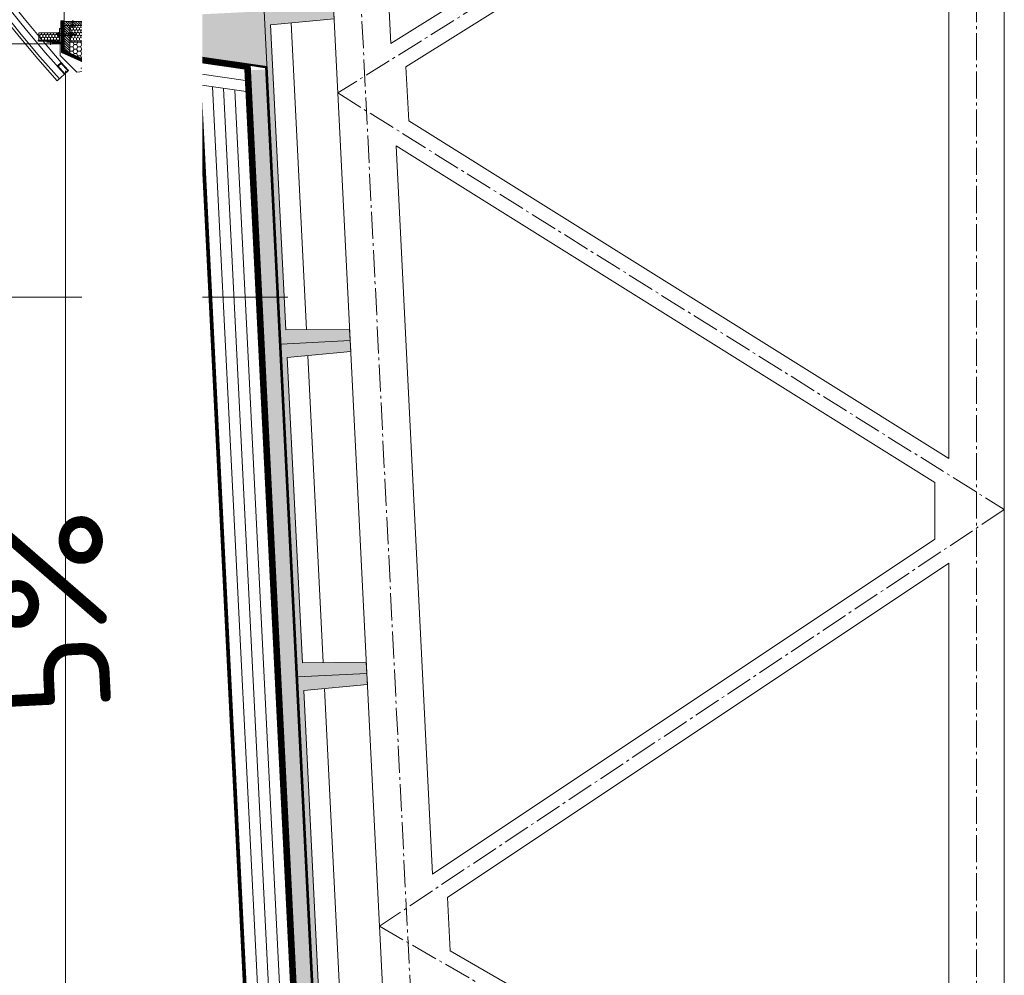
# Model space of a CAD drawing. Header units: millimetres. Extents: x -29085 to 3627694, y -159961 to 2281735.
# Tile 39 of 229: x 118329 to 121874, y 142406 to 145847. Entities that reach past the tile are written whole.
import ezdxf
from ezdxf import colors
from ezdxf.entities.mleader import LeaderData, LeaderLine
from ezdxf.enums import TextEntityAlignment as Align
from ezdxf.math import Vec2, Vec3

# ---------------------------------------------------------------- set-up
doc = ezdxf.new("R2010")
doc.units = ezdxf.units.MM
for name, pattern in [('AM_DIN_G_W050', [13.75, 9.75, -1.5, 1, -1.5]), ('CARKOVANA', [5, 3, -2]), ('DASHDOT', [25.4, 12.7, -6.35, 0, -6.35])]:
    doc.linetypes.add(name, pattern=pattern)
doc.layers.add('_____detaily', color=1, linetype='Continuous')
for name, color, linetype, lineweight in [('A99_N_kce-pohl', 1, 'Continuous', 9), ('A99_N_kce-rez-sil', 6, 'Continuous', 18), ('A99_N_kce-rez-ten', 4, 'Continuous', 9), ('A99_N_koty-200-vysk', 6, 'Continuous', 9), ('A99_N_sraf', 252, 'Continuous', 0), ('A99_N_txt-popis-50', 240, 'Continuous', 9), ('A99_N_znaceni 200', 5, 'Continuous', 5), ('A99_S_kce-pohl', 7, 'Continuous', 5), ('A99_S_kce-rez-sil', 7, 'Continuous', 15), ('A99_S_kce-rez-ten', 7, 'Continuous', 9), ('A99_S_sraf', 252, 'Continuous', 9)]:
    doc.layers.add(name, color=color, linetype=linetype, lineweight=lineweight)
doc.styles.add('A99_popis', font='isocpeur.ttf')
doc.styles.add('ad_popis 100', font='isocpeur.ttf', dxfattribs={"height": 200})
doc.linetypes.add('IZOLACE', pattern='A,0.00254,-2.54,[134,ltypeshp.shx,S=2.54,R=0,X=-2.54,Y=0],-5.08,[134,ltypeshp.shx,S=2.54,R=180,X=2.54,Y=0],-2.54', length=10.16254)

# ---------------------------------------------------------------- blocks, each defined once
blk = doc.blocks.new('*U53')
at = {"color": 0}
for p, q in [((-0.721, 4.139), (-4.149, 0.711)), ((4.139, 0.711), (0.711, 4.139)), ((-4.149, -0.721), (-0.721, -4.149)), ((0.711, -4.149), (4.139, -0.721)), ((-0.005, -4.445), (-0.005, -22.145))]:
    blk.add_line(p, q, dxfattribs=at)
for centre, start, end in [((-0.005, 3.424), 45, 135), ((-3.433, -0.005), 135, 225), ((3.424, -0.005), 315, 45), ((-0.005, -3.433), 225, 315)]:
    blk.add_arc(centre, 1.012, start, end, dxfattribs=at)
at = {"color": 0, "linetype": 'ByBlock', "style": 'A99_popis', "width": 0.953108}
blk.add_attdef('SKLADBA', text='', height=3, rotation=0.0103, dxfattribs=at).set_placement((-2.863, -1.506), (2.855, -1.505), align=Align.FIT)
blk = doc.blocks.new('Befestiger_gross')
at = {"layer": '_____detaily', "linetype": 'Continuous', "lineweight": -2}
for p, q in [((0.5, 0.5), (0, 0)), ((0.5, 0.5), (0, 0)), ((0.5, -0.5), (0, 0)), ((0.5, -0.5), (0, 0)), ((2.1, 0.5), (0.5, 0.5)), ((2.1, 0.5), (0.5, 0.5)), ((0.6, 0.5), (0.6, 0.5)), ((0.6, 0.5), (0.6, 0.5)), ((0.6, 0.5), (0.6, 0.5)), ((0.6, 0.5), (0.6, 0.5)), ((1.7, -1), (2.3, 1)), ((2.3, 1), (2.1, 0.5)), ((2.3, 1), (2.5, 0.5)), ((2.3, 1), (2.5, 0.5)), ((3.3, 0.5), (2.5, 0.5)), ((3.3, 0.5), (2.5, 0.5)), ((2.9, -1), (3.5, 1)), ((3.5, 1), (3.3, 0.5)), ((3.5, 1), (3.7, 0.5)), ((3.5, 1), (3.7, 0.5)), ((4.5, 0.5), (3.7, 0.5)), ((4.5, 0.5), (3.7, 0.5)), ((4, -1), (4.7, 1)), ((4.5, 0.5), (4.7, 1)), ((4.7, 1), (4.8, 0.5)), ((4.7, 1), (4.8, 0.5)), ((5.7, 0.5), (4.8, 0.5)), ((5.7, 0.5), (4.8, 0.5)), ((5.2, -1), (5.9, 1)), ((5.7, 0.5), (5.9, 1)), ((5.9, 1), (6, 0.5)), ((5.9, 1), (6, 0.5)), ((6.9, 0.5), (6, 0.5)), ((6, 0.5), (6, 0.5)), ((6.9, 0.5), (6, 0.5)), ((6, 0.5), (6, 0.5)), ((6.4, -1), (7, 1)), ((6.9, 0.5), (7, 1)), ((7, 1), (7.2, 0.5)), ((7, 1), (7.2, 0.5)), ((8.1, 0.5), (7.2, 0.5)), ((8.1, 0.5), (7.2, 0.5)), ((7.6, -1), (8.2, 1)), ((8.1, 0.5), (8.2, 1)), ((8.2, 1), (8.4, 0.5)), ((8.2, 1), (8.4, 0.5)), ((9.3, 0.5), (8.4, 0.5)), ((9.3, 0.5), (8.4, 0.5)), ((8.8, -1), (9.4, 1)), ((9.3, 0.5), (9.4, 1)), ((9.4, 1), (9.6, 0.5)), ((9.4, 1), (9.6, 0.5)), ((10.5, 0.5), (9.6, 0.5)), ((10.5, 0.5), (9.6, 0.5)), ((10, -1), (10.6, 1)), ((10.6, 1), (10.5, 0.5)), ((10.6, 1), (10.8, 0.5)), ((10.6, 1), (10.8, 0.5)), ((11.6, 0.5), (10.8, 0.5)), ((11.6, 0.5), (10.8, 0.5)), ((11.2, -1), (11.8, 1)), ((11.8, 1), (11.6, 0.5)), ((11.8, 1), (12, 0.5)), ((11.8, 1), (12, 0.5)), ((12.8, 0.5), (12, 0.5)), ((12.8, 0.5), (12, 0.5)), ((12.4, -1), (13, 1)), ((13, 1), (12.8, 0.5)), ((13, 1), (13.1, 0.5)), ((13, 1), (13.1, 0.5)), ((14, 0.5), (13.1, 0.5)), ((14, 0.5), (13.1, 0.5)), ((13.5, -1), (14.2, 1)), ((14.2, 1), (14, 0.5)), ((14.2, 1), (14.3, 0.5)), ((14.2, 1), (14.3, 0.5)), ((15.2, 0.5), (14.3, 0.5)), ((14.3, 0.5), (14.3, 0.5)), ((15.2, 0.5), (14.3, 0.5)), ((14.3, 0.5), (14.3, 0.5)), ((14.7, -1), (15.4, 1)), ((15.4, 1), (15.2, 0.5)), ((15.4, 1), (15.5, 0.5)), ((15.4, 1), (15.5, 0.5)), ((16.4, 0.5), (15.5, 0.5)), ((16.4, 0.5), (15.5, 0.5)), ((15.9, -1), (16.5, 1)), ((16.5, 1), (16.4, 0.5)), ((16.5, 1), (16.7, 0.5)), ((16.5, 1), (16.7, 0.5)), ((17.6, 0.5), (16.7, 0.5)), ((17.6, 0.5), (16.7, 0.5)), ((17.1, -1), (17.7, 1)), ((17.7, 1), (17.6, 0.5)), ((17.7, 1), (17.9, 0.5)), ((17.7, 1), (17.9, 0.5)), ((18.8, 0.5), (17.9, 0.5)), ((18.8, 0.5), (17.9, 0.5)), ((18.3, -1), (18.9, 1)), ((18.9, 1), (18.8, 0.5)), ((18.9, 1), (19.1, 0.5)), ((18.9, 1), (19.1, 0.5)), ((19.9, 0.5), (19.1, 0.5)), ((19.9, 0.5), (19.1, 0.5)), ((19.5, -1), (20.1, 1.1)), ((20.1, 1.1), (19.9, 0.5)), ((20.1, 1.1), (20.3, 0.5)), ((20.1, 1.1), (20.3, 0.5)), ((21.1, 0.5), (20.3, 0.5)), ((20.3, 0.5), (20.3, 0.5)), ((21.1, 0.5), (20.3, 0.5)), ((20.3, 0.5), (20.3, 0.5)), ((20.7, -1), (21.3, 1.1)), ((21.3, 1.1), (21.1, 0.5)), ((21.3, 1.1), (21.5, 0.5)), ((21.3, 1.1), (21.5, 0.5)), ((22.3, 0.5), (21.5, 0.5)), ((22.3, 0.5), (21.5, 0.5)), ((21.8, -1), (22.5, 1.1)), ((22.5, 1.1), (22.3, 0.5)), ((22.5, 1.1), (22.6, 0.5)), ((22.5, 1.1), (22.6, 0.5)), ((23.5, 0.5), (22.6, 0.5)), ((23.5, 0.5), (22.6, 0.5)), ((23, -1), (23.7, 1.1)), ((23.7, 1.1), (23.5, 0.5)), ((23.7, 1.1), (23.8, 0.5)), ((23.7, 1.1), (23.8, 0.5)), ((24.7, 0.5), (23.8, 0.5)), ((24.7, 0.5), (23.8, 0.5)), ((24.2, -1), (24.9, 1.1)), ((24.9, 1.1), (24.7, 0.5)), ((24.9, 1.1), (25, 0.5)), ((24.9, 1.1), (25, 0.5)), ((25.9, 0.5), (25, 0.5)), ((25.9, 0.5), (25, 0.5)), ((25.4, -1), (26, 1.1)), ((26, 1.1), (25.9, 0.5)), ((26, 1.1), (26.2, 0.5)), ((26, 1.1), (26.2, 0.5)), ((27, 0.5), (26.2, 0.5)), ((27, 0.5), (26.2, 0.5)), ((26.5, -1), (27.2, 1)), ((27.2, 1), (27, 0.5)), ((27.2, 1), (27.3, 0.5)), ((27.2, 1), (27.3, 0.5)), ((28.2, 0.5), (27.3, 0.5)), ((28.2, 0.5), (27.3, 0.5)), ((27.7, -1), (28.4, 1)), ((28.4, 1), (28.2, 0.5)), ((28.4, 1), (28.5, 0.5)), ((28.4, 1), (28.5, 0.5)), ((29.4, 0.5), (28.5, 0.5)), ((28.5, 0.5), (28.5, 0.5)), ((29.4, 0.5), (28.5, 0.5)), ((28.5, 0.5), (28.5, 0.5)), ((28.9, -1), (29.6, 1)), ((29.6, 1), (29.4, 0.5)), ((29.6, 1), (29.7, 0.5)), ((29.6, 1), (29.7, 0.5)), ((30.6, 0.5), (29.7, 0.5)), ((30.6, 0.5), (29.7, 0.5)), ((30.1, -1), (30.7, 1)), ((30.7, 1), (30.6, 0.5)), ((30.7, 1), (30.9, 0.5)), ((30.7, 1), (30.9, 0.5)), ((31.8, 0.5), (30.9, 0.5)), ((31.8, 0.5), (30.9, 0.5)), ((31.3, -1), (31.9, 1)), ((31.9, 1), (31.8, 0.5)), ((31.9, 1), (32.1, 0.5)), ((31.9, 1), (32.1, 0.5)), ((33, 0.5), (32.1, 0.5)), ((33, 0.5), (32.1, 0.5)), ((32.5, -1), (33.1, 1)), ((33.1, 1), (33, 0.5)), ((33.1, 1), (33.3, 0.5)), ((33.1, 1), (33.3, 0.5)), ((34.1, 0.5), (33.3, 0.5)), ((34.1, 0.5), (33.3, 0.5)), ((33.7, -1), (34.3, 1)), ((34.3, 1), (34.1, 0.5)), ((34.3, 1), (34.5, 0.5)), ((34.3, 1), (34.5, 0.5)), ((36.5, 0.5), (34.5, 0.5)), ((36.5, 0.5), (34.5, 0.5)), ((36.5, 0.5), (37.3, 1.4)), ((36.5, 0.5), (37.3, 1.4)), ((37.3, -1.4), (37.3, 1.4)), ((37.3, -1.4), (37.3, 1.4)), ((1.5, -0.5), (0.5, -0.5)), ((1.5, -0.5), (0.5, -0.5)), ((1.5, -0.5), (1.7, -1)), ((1.5, -0.5), (1.7, -1)), ((1.7, -1), (1.8, -0.5)), ((2.7, -0.5), (1.8, -0.5)), ((2.7, -0.5), (1.8, -0.5)), ((2.7, -0.5), (2.9, -1)), ((2.7, -0.5), (2.9, -1)), ((2.9, -1), (3, -0.5)), ((3.9, -0.5), (3, -0.5)), ((3.9, -0.5), (3, -0.5)), ((3.9, -0.5), (4, -1)), ((3.9, -0.5), (4, -1)), ((4.2, -0.5), (4, -1)), ((5.1, -0.5), (4.2, -0.5)), ((5.1, -0.5), (4.2, -0.5)), ((5.1, -0.5), (5.2, -1)), ((5.1, -0.5), (5.2, -1)), ((5.4, -0.5), (5.2, -1)), ((6.3, -0.5), (5.4, -0.5)), ((6.3, -0.5), (5.4, -0.5)), ((6.3, -0.5), (6.4, -1)), ((6.3, -0.5), (6.4, -1)), ((6.6, -0.5), (6.4, -1)), ((7.4, -0.5), (6.6, -0.5)), ((7.4, -0.5), (6.6, -0.5)), ((7.4, -0.5), (7.6, -1)), ((7.4, -0.5), (7.6, -1)), ((7.8, -0.5), (7.6, -1)), ((8.6, -0.5), (7.8, -0.5)), ((8.6, -0.5), (7.8, -0.5)), ((8.6, -0.5), (8.8, -1)), ((8.6, -0.5), (8.8, -1)), ((8.9, -0.5), (8.8, -1)), ((9.8, -0.5), (8.9, -0.5)), ((9.8, -0.5), (8.9, -0.5)), ((9.8, -0.5), (10, -1)), ((9.8, -0.5), (10, -1)), ((10.1, -0.5), (10, -1)), ((11, -0.5), (10.1, -0.5)), ((11, -0.5), (10.1, -0.5)), ((11, -0.5), (11.2, -1)), ((11, -0.5), (11.2, -1)), ((11.3, -0.5), (11.2, -1)), ((12.2, -0.5), (11.3, -0.5)), ((12.2, -0.5), (11.3, -0.5)), ((12.2, -0.5), (12.3, -1)), ((12.2, -0.5), (12.3, -1)), ((12.5, -0.5), (12.3, -1)), ((13.4, -0.5), (12.5, -0.5)), ((13.4, -0.5), (12.5, -0.5)), ((13.4, -0.5), (13.5, -1)), ((13.4, -0.5), (13.5, -1)), ((13.7, -0.5), (13.5, -1)), ((14.6, -0.5), (13.7, -0.5)), ((14.6, -0.5), (13.7, -0.5)), ((14.6, -0.5), (14.7, -1)), ((14.6, -0.5), (14.7, -1)), ((14.9, -0.5), (14.7, -1)), ((15.7, -0.5), (14.9, -0.5)), ((15.7, -0.5), (14.9, -0.5)), ((15.7, -0.5), (15.9, -1)), ((15.7, -0.5), (15.9, -1)), ((16.1, -0.5), (15.9, -1)), ((16.9, -0.5), (16.1, -0.5)), ((16.9, -0.5), (16.1, -0.5)), ((16.9, -0.5), (17.1, -1)), ((16.9, -0.5), (17.1, -1)), ((17.2, -0.5), (17.1, -1)), ((18.1, -0.5), (17.2, -0.5)), ((18.1, -0.5), (17.2, -0.5)), ((18.1, -0.5), (18.3, -1)), ((18.1, -0.5), (18.3, -1)), ((18.4, -0.5), (18.3, -1)), ((19.3, -0.5), (18.4, -0.5)), ((19.3, -0.5), (18.4, -0.5)), ((19.3, -0.5), (19.5, -1)), ((19.3, -0.5), (19.5, -1)), ((19.6, -0.5), (19.5, -1)), ((20.5, -0.5), (19.6, -0.5)), ((20.5, -0.5), (19.6, -0.5)), ((20.5, -0.5), (20.7, -1)), ((20.5, -0.5), (20.7, -1)), ((20.8, -0.5), (20.7, -1)), ((21.7, -0.5), (20.8, -0.5)), ((21.7, -0.5), (20.8, -0.5)), ((21.7, -0.5), (21.8, -1)), ((21.7, -0.5), (21.8, -1)), ((22, -0.5), (21.8, -1)), ((22.9, -0.5), (22, -0.5)), ((22.9, -0.5), (22, -0.5)), ((22.9, -0.5), (23, -1)), ((22.9, -0.5), (23, -1)), ((23.2, -0.5), (23, -1)), ((24.1, -0.5), (23.2, -0.5)), ((24.1, -0.5), (23.2, -0.5)), ((24.1, -0.5), (24.2, -1)), ((24.1, -0.5), (24.2, -1)), ((24.4, -0.5), (24.2, -1)), ((25.3, -0.5), (24.4, -0.5)), ((25.3, -0.5), (24.4, -0.5)), ((25.3, -0.5), (25.4, -1)), ((25.3, -0.5), (25.4, -1)), ((25.6, -0.5), (25.4, -1)), ((26.4, -0.5), (25.6, -0.5)), ((26.4, -0.5), (25.6, -0.5)), ((26.4, -0.5), (26.5, -1)), ((26.4, -0.5), (26.5, -1)), ((26.7, -0.5), (26.5, -1)), ((27.6, -0.5), (26.7, -0.5)), ((27.6, -0.5), (26.7, -0.5)), ((27.6, -0.5), (27.7, -1)), ((27.6, -0.5), (27.7, -1)), ((27.9, -0.5), (27.7, -1)), ((28.8, -0.5), (27.9, -0.5)), ((28.8, -0.5), (27.9, -0.5)), ((28.8, -0.5), (28.9, -1)), ((28.8, -0.5), (28.9, -1)), ((29.1, -0.5), (28.9, -1)), ((30, -0.5), (29.1, -0.5)), ((30, -0.5), (29.1, -0.5)), ((30, -0.5), (30.1, -1)), ((30, -0.5), (30.1, -1)), ((30.3, -0.5), (30.1, -1)), ((31.1, -0.5), (30.3, -0.5)), ((31.1, -0.5), (30.3, -0.5)), ((31.1, -0.5), (31.3, -1)), ((31.1, -0.5), (31.3, -1)), ((31.5, -0.5), (31.3, -1)), ((32.3, -0.5), (31.5, -0.5)), ((32.3, -0.5), (31.5, -0.5)), ((32.3, -0.5), (32.5, -1)), ((32.3, -0.5), (32.5, -1)), ((32.6, -0.5), (32.5, -1)), ((33.5, -0.5), (32.6, -0.5)), ((33.5, -0.5), (32.6, -0.5)), ((33.5, -0.5), (33.7, -1)), ((33.5, -0.5), (33.7, -1)), ((33.8, -0.5), (33.7, -1)), ((36.5, -0.5), (33.8, -0.5)), ((36.5, -0.5), (33.8, -0.5)), ((36.5, -0.5), (37.3, -1.4)), ((36.5, -0.5), (37.3, -1.4))]:
    blk.add_line(p, q, dxfattribs=at)

msp = doc.modelspace()

# ---------------------------------------------------------------- hatches: boundary and pattern name
at = {"layer": 'A99_N_kce-rez-ten', "lineweight": 0, "transparency": 33554562}
h = msp.add_hatch(dxfattribs=at)
h.set_pattern_fill('ANSI31', color=1, scale=50)
h.set_pattern_definition([(135, (123068.95, 111398.5855), (-4.4194174, -4.4194174), [])])
h.paths.add_polyline_path([(118489, 145825.8), (118649, 145825.8), (118649, 145840.8), (118489, 145840.8)])
h = msp.add_hatch(dxfattribs=at)
h.set_pattern_fill('ANSI31', color=1, scale=50)
h.set_pattern_definition([(135, (123068.95, 111326.0855), (-4.4194174, -4.4194174), [])])
h.paths.add_polyline_path([(118509, 145730.8), (118509, 145825.8), (118489, 145825.8), (118489, 145738.3)])
at = {"layer": 'A99_N_kce-rez-ten', "linetype": 'Continuous', "lineweight": 0}
h = msp.add_hatch(dxfattribs=at)
h.set_pattern_fill('HONEY', color=1, scale=0.25, style=2)
h.set_pattern_definition([(90, (-86071.0497, -904704.248), (-5.41265875, 9.375), [6.25, -12.5]), (210, (-86071.0497, -904704.248), (-5.412658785, -9.37499998), [6.25, -12.5]), (150, (-86071.0497, -904704.248), (-10.825317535, 2e-08), [-12.5, 6.25])])
h.paths.add_polyline_path([(118510.9, 145767.8), (118647, 145768.8), (118647, 145823.8), (118510.9, 145823.8)])
h = msp.add_hatch(dxfattribs=at)
h.set_pattern_fill('HONEY', color=1, scale=0.25, style=2)
h.set_pattern_definition([(90, (-86191.5497, -904730.248), (-5.41265875, 9.375), [6.25, -12.5]), (210, (-86191.5497, -904730.248), (-5.412658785, -9.37499998), [6.25, -12.5]), (150, (-86191.5497, -904730.248), (-10.825317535, 2e-08), [-12.5, 6.25])])
h.paths.add_polyline_path([(118472.5, 145769.8), (118472.5, 145799.8), (118397.5, 145799.8), (118397.5, 145773.8), (118455, 145773.3), (118455, 145769.8)])
at = {"layer": 'A99_N_kce-rez-ten', "lineweight": 0}
for points in [[(118469.7, 145800.8), (118469.7, 145785.8), (118470.7, 145785.8), (118470.7, 145800.8)], [(118512, 145800.8), (118512, 145785.8), (118510.9, 145785.8), (118510.9, 145800.8)], [(118638, 145808.3), (118638, 145793.3), (118639, 145793.3), (118639, 145808.3)]]:
    msp.add_hatch(color=1, dxfattribs=at).paths.add_polyline_path(points)
at = {"layer": 'A99_N_sraf', "lineweight": 0, "transparency": 33554562}
h = msp.add_hatch(dxfattribs=at)
h.set_pattern_fill('HONEY', color=1, scale=75)
h.set_pattern_definition([(0, (-86071.05, 112283.252), (14.0625, 8.11898812), [9.375, -18.75]), (120, (-86071.05, 112283.252), (-14.06249997, 8.11898818), [9.375, -18.75]), (60, (-86071.05, 112283.252), (3e-08, 16.2379763), [-18.75, 9.375])])
h.paths.add_polyline_path([(118509, 145765.8), (118508.9, 145726.8), (118664.4, 145657.6), (118675.9, 145736.8), (118649, 145765.8)])
h = msp.add_hatch(dxfattribs=at)
h.set_pattern_fill('HONEY', color=1, scale=75)
h.set_pattern_definition([(272.86, (118990.93, 145436.099), (8.81053, -13.63988), [9.375, -18.75]), (32.86, (118990.93, 145436.099), (7.40722, 14.4501), [9.375, -18.75]), (332.86, (118990.93, 145436.099), (16.21775, 0.8102), [-18.75, 9.375])])
h.paths.add_polyline_path([(118988.2, 145490.1), (118982.2, 145611.5), (118885.4, 145625.5)])
at = {"layer": 'A99_S_sraf', "lineweight": 0, "transparency": 33554687}
h = msp.add_hatch(dxfattribs=at)
h.set_pattern_fill('ZELEZOBETON', color=256, scale=10)
h.set_pattern_definition([(135, (122783.95, 93373.25), (-35.35534, -35.35534), []), (135, (122783.95, 93387.394), (-35.35534, -35.35534), []), (135, (122783.95, 93415.68), (-49.497475, -21.213203), [20, -10, 0, -10])])
h.paths.add_polyline_path([(119508.5, 139885.4), (119569.5, 139888.4), (119707, 139895.3), (119758.2, 139897.9), (119756.2, 139937.8), (119526, 139936.3), (119471.1, 141035), (119700.3, 141056.4), (119696.3, 141136.3), (119466.1, 141134.8), (119411.3, 142233.5), (119640.4, 142254.9), (119636.4, 142334.8), (119406.3, 142333.3), (119351.4, 143432), (119580.4, 143453.4), (119576.4, 143533.3), (119346.4, 143531.8), (119291.5, 144630.5), (119520.7, 144651.9), (119516.5, 144731.8), (119286.5, 144730.3), (119231.6, 145829), (119460.6, 145850.4), (119458.6, 145890.4), (118649.9, 145850), (118654.3, 145760.1), (119219.1, 145678.2)])
at = {"layer": 'A99_S_sraf', "linetype": 'Continuous', "lineweight": 0, "ltscale": 2, "transparency": 33554562}
h = msp.add_hatch(dxfattribs=at)
h.set_pattern_fill('BETON-LEHKY', color=256, scale=10)
h.set_pattern_definition([(137.86, (119497.84, 121899.01), (-26.83778, -29.660305), []), (92.86, (119482.357, 121943.362), (-29.660305, 26.837778), [5, -51.56854]), (137.86, (119482.108, 121948.356), (-26.83778, -29.660305), [5, -35]), (182.86, (119478.4, 121951.71), (-26.837778, -29.660305), [5, -51.56854]), (227.86, (119473.406, 121951.46), (29.660305, -26.83778), [5, -35]), (92.86, (119470.3, 121942.76), (-29.660305, 26.837778), [5, -51.56854]), (137.86, (119474.01, 121939.405), (-26.83778, -29.660305), [5, -35]), (182.86, (119479.002, 121939.655), (-26.837778, -29.660305), [5, -51.56854]), (227.86, (119482.357, 121943.362), (29.660305, -26.83778), [5, -35]), (137.86, (119465.08, 121955.62), (-26.83778, -29.660305), [10, -30])])
h.paths.add_polyline_path([(119452.2, 139810.9), (119159.7, 145665.2), (119214.6, 145667.9), (119503.5, 139885.1), (119504, 139808.5)])

# ---------------------------------------------------------------- linework, layer by layer
at = {"layer": 'A99_N_kce-pohl', "lineweight": 5}
for points in [[(118489, 145842.8), (118489, 148583.3)], [(118549, 145673.3), (118579, 145673.3), (118579, 145663.3), (118534, 145658.3), (118474, 145718.3), (118474, 145763.3), (118444, 145763.3)]]:
    msp.add_lwpolyline(points, dxfattribs=at)
at = {"layer": 'A99_N_kce-pohl', "linetype": 'Continuous', "lineweight": 0}
msp.add_lwpolyline([(118664.4, 145657.6), (118508.9, 145726.8), (118509, 145765.8), (118649, 145765.8), (118675.9, 145736.8)], close=True, dxfattribs=at)
at = {"layer": 'A99_N_kce-pohl', "linetype": 'Continuous'}
for points in [[(118478.3, 145693.6), (118504.9, 145663.8), (118490, 145650.5), (118463.4, 145680.3)], [(118478.1, 145690.1), (118501.4, 145664), (118490.2, 145654), (118466.9, 145680.1)]]:
    msp.add_lwpolyline(points, close=True, dxfattribs=at)
for points in [[(118504.9, 145663.8), (118478.3, 145693.6)], [(118490, 145650.5), (118463.9, 145627.2)]]:
    msp.add_lwpolyline(points, dxfattribs=at)
at = {"layer": 'A99_N_kce-pohl'}
msp.add_lwpolyline([(118493.8, 145663.3), (118493.8, 133513.3)], dxfattribs=at)
at = {"layer": 'A99_N_kce-pohl', "lineweight": 0}
for points in [[(119143.5, 145588.1), (118664.4, 145657.6)], [(118990.9, 145436.1), (118982.2, 145611.5)]]:
    msp.add_lwpolyline(points, dxfattribs=at)
at = {"layer": 'A99_N_kce-pohl', "linetype": 'Continuous', "lineweight": 5}
for radius, start, end in [(4410, 137.9079, 222.0921), (4355, 137.9045, 221.5692)]:
    msp.add_arc((121736.5, 148583.3), radius, start, end, dxfattribs=at)
at = {"layer": 'A99_N_kce-rez-sil', "color": 1, "linetype": 'Continuous', "lineweight": 5}
for radius, start, end in [(4400, 137.9079, 222.0921), (4375, 137.906, 222.094)]:
    msp.add_arc((121736.5, 148583.3), radius, start, end, dxfattribs=at)
at = {"layer": 'A99_N_kce-rez-ten', "color": 1, "lineweight": 0}
for p, q in [((118464.4, 145796.8), (118464.4, 145789.8)), ((118467.5, 145797.6), (118465.2, 145797.6)), ((118467.4, 145795.3), (118465.2, 145795.3)), ((118467.5, 145795.3), (118465.2, 145795.3)), ((118467.5, 145791.3), (118465.2, 145791.3)), ((118467.5, 145789), (118465.2, 145789)), ((118468.3, 145798.3), (118467.8, 145798.3)), ((118467.8, 145798.3), (118467.8, 145788.3)), ((118468.3, 145788.3), (118467.8, 145788.3)), ((118468.3, 145797.6), (118468.7, 145801.3)), ((118468.3, 145798.3), (118468.3, 145788.3)), ((118468.3, 145797.6), (118468.3, 145789)), ((118468.7, 145785.3), (118468.3, 145789)), ((118469.7, 145801.3), (118468.7, 145801.3)), ((118469.7, 145801.3), (118468.7, 145801.3)), ((118469.7, 145785.3), (118469.7, 145801.3)), ((118469.7, 145800.8), (118469.7, 145785.8)), ((118470.7, 145800.8), (118469.7, 145800.8)), ((118470.7, 145785.8), (118470.7, 145800.8)), ((118509, 145796.4), (118470.7, 145796.4)), ((118509, 145790.1), (118470.7, 145790.1)), ((118510.9, 145785.8), (118510.9, 145800.8)), ((118510.9, 145800.8), (118512, 145800.8)), ((118512, 145801.3), (118513, 145801.3)), ((118512, 145785.3), (118512, 145801.3)), ((118512, 145801.3), (118513, 145801.3)), ((118512, 145800.8), (118512, 145785.8)), ((118513.3, 145797.6), (118513, 145801.3)), ((118513, 145785.3), (118513.3, 145789)), ((118513.3, 145798.3), (118513.8, 145798.3)), ((118513.3, 145798.3), (118513.3, 145788.3)), ((118513.3, 145797.6), (118513.3, 145789)), ((118513.3, 145788.3), (118513.8, 145788.3)), ((118513.8, 145798.3), (118513.8, 145788.3)), ((118514.1, 145797.6), (118516.5, 145797.6)), ((118514.1, 145795.3), (118516.5, 145795.3)), ((118514.1, 145791.3), (118516.5, 145791.3)), ((118514.1, 145789), (118516.5, 145789)), ((118514.2, 145795.3), (118516.5, 145795.3)), ((118517.2, 145796.8), (118517.2, 145789.8)), ((118517.2, 145795.5), (118517.8, 145796.4)), ((118518.3, 145791), (118517.2, 145795.5)), ((118518.3, 145791), (118517.6, 145791)), ((118518.9, 145790.1), (118517.8, 145796.4)), ((118518.3, 145795.5), (118517.8, 145796.4)), ((118519.4, 145791), (118518.3, 145795.5)), ((118519, 145795.5), (118518.3, 145795.5)), ((118518.9, 145790.1), (118518.3, 145791)), ((118518.9, 145790.1), (118519.4, 145791)), ((118519, 145795.5), (118519.6, 145796.4)), ((118520.1, 145791), (118519, 145795.5)), ((118520.1, 145791), (118519.4, 145791)), ((118520.7, 145790.1), (118519.6, 145796.4)), ((118520.1, 145795.5), (118519.6, 145796.4)), ((118521.2, 145791), (118520.1, 145795.5)), ((118520.8, 145795.5), (118520.1, 145795.5)), ((118520.7, 145790.1), (118520.1, 145791)), ((118520.7, 145790.1), (118521.2, 145791)), ((118520.8, 145795.5), (118521.4, 145796.4)), ((118521.9, 145791), (118520.8, 145795.5)), ((118521.9, 145791), (118521.2, 145791)), ((118522.5, 145790.1), (118521.4, 145796.4)), ((118521.9, 145795.5), (118521.4, 145796.4)), ((118523, 145791), (118521.9, 145795.5)), ((118522.6, 145795.5), (118521.9, 145795.5)), ((118522.5, 145790.1), (118521.9, 145791)), ((118522.5, 145790.1), (118523, 145791)), ((118522.6, 145795.5), (118523.2, 145796.4)), ((118523.7, 145791), (118522.6, 145795.5)), ((118523.7, 145791), (118523, 145791)), ((118524.3, 145790.1), (118523.2, 145796.4)), ((118523.7, 145795.5), (118523.2, 145796.4)), ((118524.8, 145791), (118523.7, 145795.5)), ((118524.4, 145795.5), (118523.7, 145795.5)), ((118524.3, 145790.1), (118523.7, 145791)), ((118524.3, 145790.1), (118524.8, 145791)), ((118524.4, 145795.5), (118525, 145796.4)), ((118525.5, 145791), (118524.4, 145795.5)), ((118525.5, 145791), (118524.8, 145791)), ((118526.1, 145790.1), (118525, 145796.4)), ((118525.5, 145795.5), (118525, 145796.4)), ((118526.6, 145791), (118525.5, 145795.5)), ((118526.2, 145795.5), (118525.5, 145795.5)), ((118526.1, 145790.1), (118525.5, 145791)), ((118526.1, 145790.1), (118526.6, 145791)), ((118526.2, 145795.5), (118526.8, 145796.4)), ((118527.3, 145791), (118526.2, 145795.5)), ((118527.3, 145791), (118526.6, 145791)), ((118527.9, 145790.1), (118526.8, 145796.4)), ((118527.3, 145795.5), (118526.8, 145796.4)), ((118528.4, 145791), (118527.3, 145795.5)), ((118528, 145795.5), (118527.3, 145795.5)), ((118527.9, 145790.1), (118527.3, 145791)), ((118527.9, 145790.1), (118528.4, 145791)), ((118528, 145795.5), (118528.6, 145796.4)), ((118529.1, 145791), (118528, 145795.5)), ((118529.1, 145791), (118528.4, 145791)), ((118529.7, 145790.1), (118528.6, 145796.4)), ((118529.1, 145795.5), (118528.6, 145796.4)), ((118530.2, 145791), (118529.1, 145795.5)), ((118529.8, 145795.5), (118529.1, 145795.5)), ((118529.7, 145790.1), (118529.1, 145791)), ((118529.7, 145790.1), (118530.2, 145791)), ((118529.8, 145795.5), (118530.2, 145796.1)), ((118530.2, 145794.1), (118529.8, 145795.5)), ((118530.2, 145791), (118530.2, 145796.1)), ((118530.9, 145795.3), (118530.2, 145795.5)), ((118530.2, 145791), (118530.9, 145791.2)), ((118530.9, 145791.2), (118530.9, 145795.3)), ((118632.7, 145804.3), (118632.7, 145797.3)), ((118635.8, 145805.1), (118633.4, 145805.1)), ((118635.7, 145802.8), (118633.4, 145802.8)), ((118635.8, 145802.8), (118633.4, 145802.8)), ((118635.8, 145798.8), (118633.4, 145798.8)), ((118635.8, 145796.5), (118633.4, 145796.5)), ((118636.6, 145805.8), (118636.1, 145805.8)), ((118636.1, 145805.8), (118636.1, 145795.8)), ((118636.6, 145795.8), (118636.1, 145795.8)), ((118636.6, 145805.1), (118637, 145808.8)), ((118636.6, 145805.8), (118636.6, 145795.8)), ((118636.6, 145805.1), (118636.6, 145796.5)), ((118637, 145792.8), (118636.6, 145796.5)), ((118638, 145808.8), (118637, 145808.8)), ((118638, 145808.8), (118637, 145808.8)), ((118638, 145792.8), (118637, 145792.8)), ((118638, 145792.8), (118637, 145792.8)), ((118638, 145792.8), (118638, 145808.8)), ((118638, 145808.3), (118638, 145793.3)), ((118639, 145808.3), (118638, 145808.3)), ((118638, 145793.3), (118639, 145793.3)), ((118639, 145793.3), (118638, 145793.3)), ((118639, 145793.3), (118639, 145808.3)), ((118686.2, 145803.9), (118639, 145803.9)), ((118686.2, 145797.6), (118639, 145797.6)), ((118686.6, 145797.6), (118685.5, 145803.9)), ((118687.2, 145798.5), (118686.1, 145803)), ((118686.8, 145803), (118686.1, 145803)), ((118686.6, 145797.6), (118686.1, 145798.5)), ((118686.6, 145797.6), (118687.2, 145798.5)), ((118686.8, 145803), (118687.3, 145803.9)), ((118687.9, 145798.5), (118686.8, 145803)), ((118687.9, 145798.5), (118687.1, 145798.5)), ((118688.4, 145797.6), (118687.3, 145803.9)), ((118687.9, 145803), (118687.3, 145803.9)), ((118689, 145798.5), (118687.9, 145803)), ((118688.6, 145803), (118687.9, 145803)), ((118688.4, 145797.6), (118687.9, 145798.5)), ((118688.4, 145797.6), (118689, 145798.5)), ((118688.6, 145803), (118689.1, 145803.9)), ((118689.7, 145798.5), (118688.6, 145803)), ((118689.7, 145798.5), (118688.9, 145798.5)), ((118690.2, 145797.6), (118689.1, 145803.9)), ((118689.7, 145803), (118689.1, 145803.9)), ((118690.8, 145798.5), (118689.7, 145803)), ((118690.4, 145803), (118689.7, 145803)), ((118690.2, 145797.6), (118689.7, 145798.5)), ((118690.2, 145797.6), (118690.8, 145798.5)), ((118690.4, 145803), (118690.9, 145803.9)), ((118691.5, 145798.5), (118690.4, 145803)), ((118691.5, 145798.5), (118690.7, 145798.5)), ((118692, 145797.6), (118690.9, 145803.9)), ((118691.5, 145803), (118690.9, 145803.9)), ((118692.6, 145798.5), (118691.5, 145803)), ((118692.2, 145803), (118691.5, 145803)), ((118692, 145797.6), (118691.5, 145798.5)), ((118692, 145797.6), (118692.6, 145798.5)), ((118692.2, 145803), (118692.7, 145803.9)), ((118693.3, 145798.5), (118692.2, 145803)), ((118693.3, 145798.5), (118692.5, 145798.5)), ((118693.8, 145797.6), (118692.7, 145803.9)), ((118693.3, 145803), (118692.7, 145803.9)), ((118694.4, 145798.5), (118693.3, 145803)), ((118694, 145803), (118693.3, 145803)), ((118693.8, 145797.6), (118693.3, 145798.5)), ((118693.8, 145797.6), (118694.4, 145798.5)), ((118694, 145803), (118694.5, 145803.9)), ((118695.1, 145798.5), (118694, 145803)), ((118695.1, 145798.5), (118694.3, 145798.5)), ((118695.6, 145797.6), (118694.5, 145803.9)), ((118695.1, 145803), (118694.5, 145803.9)), ((118696.2, 145798.5), (118695.1, 145803)), ((118695.8, 145803), (118695.1, 145803)), ((118695.6, 145797.6), (118695.1, 145798.5)), ((118695.6, 145797.6), (118696.2, 145798.5)), ((118695.8, 145803), (118696.3, 145803.9)), ((118696.9, 145798.5), (118695.8, 145803)), ((118696.9, 145798.5), (118696.1, 145798.5)), ((118697.4, 145797.6), (118696.3, 145803.9)), ((118696.9, 145803), (118696.3, 145803.9)), ((118698, 145798.5), (118696.9, 145803)), ((118697.6, 145803), (118696.9, 145803)), ((118697.4, 145797.6), (118696.9, 145798.5)), ((118697.4, 145797.6), (118698, 145798.5)), ((118697.6, 145803), (118698, 145803.6)), ((118698, 145801.6), (118697.6, 145803)), ((118698, 145798.5), (118698, 145803.6)), ((118698.7, 145802.8), (118698, 145803)), ((118698, 145798.5), (118698.7, 145798.7)), ((118698.7, 145798.7), (118698.7, 145802.8)), ((118469.7, 145785.3), (118468.7, 145785.3)), ((118469.7, 145785.3), (118468.7, 145785.3)), ((118469.7, 145785.8), (118470.7, 145785.8)), ((118470.7, 145785.8), (118469.7, 145785.8)), ((118510.9, 145785.8), (118512, 145785.8)), ((118512, 145785.8), (118510.9, 145785.8)), ((118512, 145785.3), (118513, 145785.3)), ((118512, 145785.3), (118513, 145785.3))]:
    msp.add_line(p, q, dxfattribs=at)
at = {"layer": 'A99_N_kce-rez-ten', "color": 1, "linetype": 'Continuous', "lineweight": 0}
for points in [[(118476.5, 145765.8), (118476.5, 145760.8), (118479, 145760.8), (118479, 145840.8), (118489, 145840.8), (118489, 145842.8), (118476.5, 145842.8), (118476.5, 145765.8)], [(118649, 145840.8), (118489, 145840.8), (118489, 145825.8), (118649, 145825.8)], [(118509, 145730.3), (118509, 145825.8), (118489, 145825.8), (118489, 145738.8)], [(118531, 145825.8), (118509, 145825.8), (118509, 145765.8), (118649, 145765.8), (118649, 145825.8), (118627, 145825.8), (118627, 145823.8), (118647, 145823.8), (118647, 145767.8), (118510.9, 145767.8), (118510.9, 145823.8), (118531, 145823.8)], [(118472.5, 145769.8), (118472.5, 145799.8), (118397.5, 145799.8), (118397.5, 145769.8)], [(118455, 145769.8), (118455, 145773.3), (118397.5, 145773.3), (118397.5, 145769.8)]]:
    msp.add_lwpolyline(points, close=True, dxfattribs=at)
at = {"layer": 'A99_N_kce-rez-ten', "linetype": 'CARKOVANA', "lineweight": 0, "ltscale": 15, "const_width": 5}
for points in [[(119621.5, 139583.3), (119621.5, 139723.5, 0.400665), (119609.5, 139736), (119292.3, 139750.7, -0.386254), (119266.1, 139776.8), (118980.9, 145487.4), (118881.3, 145618.6), (118662.3, 145650.3), (118481.5, 145730.9), (118481.5, 145840.8)], [(119626.5, 139583.3), (119626.5, 139723.5, 0.400665), (119609.8, 139741), (119292.6, 139755.7, -0.386254), (119271.1, 139777.1), (118985.8, 145489.2), (118884.1, 145623.2), (118663.7, 145655.2), (118486.5, 145734.1), (118486.5, 145840.8)]]:
    msp.add_lwpolyline(points, format="xyb", dxfattribs=at)
at = {"layer": 'A99_N_kce-rez-ten', "linetype": 'Continuous', "lineweight": 0}
for points in [[(118479, 145840.8), (118479, 145729.3), (118661.6, 145647.9), (118879.9, 145616.2), (118978.4, 145486.5), (119261.7, 139816.6)], [(118484, 145840.8), (118484, 145732.5), (118663, 145652.8), (118882.7, 145620.9), (118983.3, 145488.3), (119266.6, 139816.9)], [(118489, 145840.8), (118489, 145735.8), (118664.4, 145657.6), (118885.4, 145625.5), (118988.2, 145490.1), (119271.6, 139817.1)]]:
    msp.add_lwpolyline(points, dxfattribs=at)
at = {"layer": 'A99_N_kce-rez-ten', "linetype": 'Continuous', "lineweight": 0, "ltscale": 0.5}
for points in [[(119619, 139583.3), (119619, 139723.5, 0.400665), (119609.4, 139733.5), (119292.2, 139748.3, -0.386254), (119263.6, 139776.7), (118978.4, 145486.5), (118879.9, 145616.2), (118661.6, 145647.9), (118479, 145729.3), (118479, 145840.8)], [(119624, 139583.3), (119624, 139723.5, 0.400665), (119609.6, 139738.5), (119292.4, 139753.2, -0.386254), (119268.6, 139777), (118983.3, 145488.3), (118882.7, 145620.9), (118663, 145652.8), (118484, 145732.5), (118484, 145840.8)], [(119629, 139583.3), (119629, 139723.5, 0.400665), (119609.9, 139743.5), (119292.7, 139758.2, -0.386254), (119273.6, 139777.2), (118988.2, 145490.1), (118885.4, 145625.5), (118664.4, 145657.6), (118489, 145735.8), (118489, 145840.8)]]:
    msp.add_lwpolyline(points, format="xyb", dxfattribs=at)
at = {"layer": 'A99_N_kce-rez-ten', "color": 1, "linetype": 'DASHDOT', "lineweight": 0, "ltscale": 0.25}
for points in [[(118519.5, 145816.8), (118519.5, 145846.3)], [(118637, 145816.3), (118637, 145843.8)], [(118711.5, 145800.8), (118626.5, 145800.8)], [(118440, 145756.8), (118440, 145776.3)]]:
    msp.add_lwpolyline(points, dxfattribs=at)
at = {"layer": 'A99_N_kce-rez-ten', "color": 1, "linetype": 'Continuous', "lineweight": 0}
msp.add_lwpolyline([(118426.5, 145765.8), (118426.5, 145769.8), (118472.5, 145769.8), (118472.5, 145815.8), (118476.5, 145815.8)], dxfattribs=at)
msp.add_lwpolyline([(118476.5, 145814.3), (118476.5, 145768.8, -0.414214), (118473.5, 145765.8), (118426.5, 145765.8)], format="xyb", dxfattribs=at)
at = {"layer": 'A99_N_kce-rez-ten', "color": 1, "lineweight": 0}
for points in [[(118654, 145805.8), (118701.5, 145805.8), (118701.5, 145800.8)], [(118654, 145795.8), (118701.5, 145795.8), (118701.5, 145800.8)]]:
    msp.add_lwpolyline(points, dxfattribs=at)
at = {"layer": 'A99_N_kce-rez-ten', "lineweight": 0}
msp.add_lwpolyline([(119354.8, 139755.4), (119062.9, 145599.8)], dxfattribs=at)
at = {"layer": 'A99_N_kce-rez-ten', "color": 1, "linetype": 'Continuous', "lineweight": 0}
msp.add_circle((118396, 145771.8), 1.5, dxfattribs=at)
at = {"layer": 'A99_N_kce-rez-ten', "color": 1, "lineweight": 0}
for centre, start, end in [((118465.2, 145796.8), 90.0033, 180.0033), ((118465.2, 145796), 180.0033, 270.0033), ((118465.2, 145794.5), 90.0033, 180.0033), ((118465.2, 145792.1), 180.0033, 270.0033), ((118465.2, 145790.5), 90.0033, 180.0033), ((118465.2, 145789.8), 180.0033, 270.0033), ((118516.5, 145796.8), 359.9967, 89.9967), ((118516.5, 145796), 269.9967, 359.9967), ((118516.5, 145794.5), 359.9967, 89.9967), ((118516.5, 145792.1), 269.9967, 359.9967), ((118516.5, 145790.5), 359.9967, 89.9967), ((118516.5, 145789.8), 269.9967, 359.9967), ((118633.4, 145804.3), 90.0033, 180.0033), ((118633.4, 145803.5), 180.0033, 270.0033), ((118633.4, 145802), 90.0033, 180.0033), ((118633.4, 145799.6), 180.0033, 270.0033), ((118633.4, 145798), 90.0033, 180.0033), ((118633.4, 145797.3), 180.0033, 270.0033)]:
    msp.add_arc(centre, 0.787, start, end, dxfattribs=at)
at = {"layer": 'A99_N_kce-rez-ten', "color": 1, "lineweight": 0, "extrusion": (0, 0, -1)}
for centre, start_param, end_param in [((118467.5, 145798.4), 3.700141, 4.077737), ((118467.5, 145796.1), 3.700141, 4.077737), ((118467.5, 145794.5), 0.936145, 1.313741), ((118467.5, 145792.1), 3.700141, 4.077737), ((118467.5, 145790.5), 0.936145, 1.313741), ((118467.5, 145788.2), 0.936145, 1.313741), ((118635.8, 145805.9), 3.700141, 4.077737), ((118635.8, 145803.6), 3.700141, 4.077737), ((118635.8, 145802), 0.936145, 1.313741), ((118635.8, 145799.6), 3.700141, 4.077737), ((118635.8, 145798), 0.936145, 1.313741), ((118635.8, 145795.7), 0.936145, 1.313741)]:
    msp.add_ellipse(centre, major_axis=(-0.638, 0.47), ratio=1, start_param=start_param, end_param=end_param, dxfattribs=at)
at = {"layer": 'A99_N_kce-rez-ten', "color": 1, "lineweight": 0}
for centre, start_param, end_param in [((118514.1, 145798.4), 3.700141, 4.077737), ((118514.1, 145796.1), 3.700141, 4.077737), ((118514.1, 145794.5), 0.936145, 1.313741), ((118514.1, 145792.1), 3.700141, 4.077737), ((118514.1, 145790.5), 0.936145, 1.313741), ((118514.1, 145788.2), 0.936145, 1.313741)]:
    msp.add_ellipse(centre, major_axis=(0.638, 0.47), ratio=1, start_param=start_param, end_param=end_param, dxfattribs=at)
at = {"layer": 'A99_N_koty-200-vysk'}
for points in [[(118818.5, 142407.7), (118718.7, 144405.3)], [(118818.5, 142407.7), (118701.1, 142752.3)], [(118818.5, 142407.7), (118701.1, 142752.3)], [(118818.5, 142407.7), (118900.9, 142762.3)], [(118818.5, 142407.7), (118900.9, 142762.3)]]:
    msp.add_lwpolyline(points, dxfattribs=at)
at = {"layer": 'A99_N_sraf', "color": 1, "linetype": 'IZOLACE', "ltscale": 3.8}
for points in [[(119141.5, 145628.8), (118670.1, 145697.2)], [(119315.4, 139757.2), (119022.5, 145605.6)], [(119395, 139753.5), (119103.2, 145593.9)]]:
    msp.add_lwpolyline(points, dxfattribs=at)
at = {"layer": 'A99_N_znaceni 200', "lineweight": 5}
msp.add_lwpolyline([(117830.4, 145760.8), (118481.5, 145760.8)], dxfattribs=at)
at = {"layer": 'A99_S_kce-pohl', "color": 253, "linetype": 'AM_DIN_G_W050', "lineweight": 0, "ltscale": 10}
for points in [[(119423.8, 148588.2), (119873.8, 139588.2)], [(121774, 140888.6), (121774, 140888.6), (121774, 148583.3)], [(121874, 147083.3), (119474, 145583.3)], [(119474, 145583.3), (121874, 144083.3), (119624, 142583.3), (121874, 141283.3)]]:
    msp.add_lwpolyline(points, dxfattribs=at)
at = {"layer": 'A99_S_kce-pohl', "lineweight": 5}
for points in [[(119324, 148583.3), (119774, 139583.3)], [(121874, 148583.3), (121874, 140888.6)], [(119534.5, 148378.1), (119665.3, 145761.8)], [(121624, 146986), (119665.3, 145761.8)], [(121674, 146899.3), (119719.5, 145677.8)], [(121674, 146899.3), (121674, 144267.2)], [(119719.5, 145677.8), (119729.3, 145482.6)], [(119729.3, 145482.6), (121674, 144267.2)], [(119683.7, 145393.2), (119814.8, 142770.6)], [(119683.7, 145393.2), (121624, 144180.5)], [(121624, 144180.5), (121624, 143976.7)], [(121624, 143976.7), (119814.8, 142770.6)], [(121674, 143889.8), (119869.1, 142686.6)], [(121674, 143889.8), (121674, 141456.6)], [(119869.1, 142686.6), (119878.7, 142493.8)], [(119878.7, 142493.8), (121674, 141456.6)]]:
    msp.add_lwpolyline(points, dxfattribs=at)
at = {"layer": 'A99_S_kce-rez-sil', "lineweight": 13}
for points in [[(119518.7, 144691.9), (119516.7, 144731.8), (119286.5, 144730.3), (119231.6, 145829), (119460.8, 145850.4), (119458.8, 145890.4), (119209.2, 145877.9)], [(119518.7, 144691.9), (119520.7, 144651.9), (119291.5, 144630.5), (119346.4, 143531.8), (119576.6, 143533.3), (119578.6, 143493.4), (119578.6, 143493.4)], [(119638.5, 142294.9), (119636.5, 142334.8), (119406.3, 142333.3), (119351.4, 143432), (119580.6, 143453.4), (119578.6, 143493.4), (119578.6, 143493.4)]]:
    msp.add_lwpolyline(points, dxfattribs=at)
at = {"layer": 'A99_S_kce-rez-ten', "lineweight": 0}
for points in [[(119518.7, 144691.9), (119269, 144679.4), (119209.2, 145877.9), (119458.8, 145890.4), (119460.8, 145850.4), (119231.6, 145829), (119286.5, 144730.3), (119516.7, 144731.8)], [(119578.6, 143493.4), (119328.9, 143480.9), (119269, 144679.4), (119518.7, 144691.9), (119520.7, 144651.9), (119291.5, 144630.5), (119346.4, 143531.8), (119576.6, 143533.3)], [(119638.5, 142294.9), (119388.8, 142282.4), (119328.9, 143480.9), (119578.6, 143493.4), (119580.6, 143453.4), (119351.4, 143432), (119406.3, 142333.3), (119636.5, 142334.8)]]:
    msp.add_lwpolyline(points, close=True, dxfattribs=at)
at = {"layer": 'A99_S_kce-rez-ten', "lineweight": 5}
for points in [[(119361.6, 144730.8), (119306.4, 145836)], [(119366.2, 144637.5), (119421.5, 143532.3)], [(119481.3, 142333.8), (119426.1, 143439)]]:
    msp.add_lwpolyline(points, dxfattribs=at)
at = {"layer": 'A99_S_kce-rez-ten', "linetype": 'CARKOVANA', "lineweight": 0, "ltscale": 15}
for points, const_width in [([(119442.6, 139802), (119149.1, 145678.2), (118659, 145749.4)], 20), ([(119159.3, 145684.3), (119215.7, 145676.1)], 5)]:
    msp.add_lwpolyline(points, dxfattribs=dict(at, const_width=const_width))
at = {"layer": 'A99_S_kce-rez-ten', "lineweight": 0}
for points in [[(119508.5, 139885.4), (119219.1, 145678.2), (118652.9, 145760.3)], [(119452.6, 139802.5), (119158.6, 145686.9), (118659, 145759.4)], [(119432.6, 139801.5), (119139.5, 145669.5), (118659, 145739.2)], [(119159.8, 145686.8), (119158.9, 145681.8), (119218.4, 145673.2)], [(119503.5, 139885.1), (119214, 145679.6)]]:
    msp.add_lwpolyline(points, dxfattribs=at)
at = {"layer": 'A99_S_kce-rez-ten', "linetype": 'CARKOVANA', "ltscale": 15, "const_width": 5}
msp.add_lwpolyline([(119506, 139885.3), (119216.6, 145678)], dxfattribs=at)

# ---------------------------------------------------------------- block references
at = {"layer": 'A99_N_kce-rez-ten', "color": 1, "linetype": 'Continuous', "lineweight": 0, "xscale": -0.61875, "yscale": 0.61875, "zscale": 0.61875, "rotation": 269.9999999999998}
for p in [(118519.5, 145818.3), (118637, 145818.2)]:
    msp.add_blockref('Befestiger_gross', p, dxfattribs=at)
at = {"layer": 'A99_N_znaceni 200', "lineweight": 5}
ref = msp.add_blockref('*U53', (116341.7, 144849.3), dxfattribs=dict(at, xscale=133.3, yscale=133.3, zscale=133.3, rotation=89.99999999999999))
ref.add_attrib('SKLADBA', 'S/04', dxfattribs={"layer": '0', "color": 0, "linetype": 'ByBlock', "height": 400, "rotation": 90.0103, "style": 'A99_popis', "width": 0.635246}).set_placement((116542.4, 144467.6), (116542.3, 145229.9), align=Align.FIT)

# ---------------------------------------------------------------- texts
at = {"layer": 'A99_N_koty-200-vysk', "insert": (118259.9, 143334.2), "char_height": 400, "attachment_point": 1, "rotation": 92.86, "style": 'ad_popis 100'}
msp.add_mtext_dynamic_manual_height_columns('5%', width=70, gutter_width=1000, heights=[0], dxfattribs=at)
msp.add_mtext_dynamic_manual_height_columns('5%', width=70, gutter_width=1000, heights=[0], dxfattribs=at)

# ---------------------------------------------------------------- next in the draw order: leaders
at = {"layer": 'A99_N_txt-popis-50', "lineweight": 9}
ml = msp.add_multileader_mtext('Standard', dxfattribs=at)
ml.set_content('\\A1;{\\C256;odvodňovací systém \\Pbude součásti \\Pdodávky opláštění}', color=1, style='A99_popis')
ml.set_leader_properties(color=256, linetype='ByLayer', lineweight=-1)
ml.build(insert=Vec2(0, 0))
ml.multileader.update_dxf_attribs({"dogleg_length": 1, "arrow_head_size": 75, "scale": 50})
ctx = ml.context
ctx.base_point, ctx.scale, ctx.char_height, ctx.arrow_head_size, ctx.landing_gap_size, ctx.plane_origin, ctx.plane_x_axis, ctx.plane_y_axis = Vec3(118618.1, 91672), 50, 100, 75, 62.5, Vec3(122104.1, 85760.8), Vec3(0, 1), Vec3(-1, 0)
notes = []
notes.append((ctx, [(1, (1, 1, 0), (118618.1, 93153.3), (0, -1), 146.2, [(0, [(119864.3, 93153.3)], 0, [])])]))
ctx.mtext.insert, ctx.mtext.text_direction, ctx.mtext.rotation, ctx.mtext.width, ctx.mtext.defined_height, ctx.mtext.flow_direction = Vec3(118553.1, 91734.5), Vec3(0, 1), 1.570796, 1255, 15.9, 5
ctx.mtext.has_bg_fill, ctx.mtext.bg_color, ctx.mtext.bg_scale_factor, ctx.mtext.bg_transparency, ctx.mtext.use_window_bg_color = 1, -1073741824, 1, 0, 1
for ctx, leaders in notes:
    for number, flags, end, landing, length, lines in leaders:
        leader = LeaderData()
        leader.index, (leader.has_last_leader_line, leader.has_dogleg_vector, leader.attachment_direction) = number, flags
        leader.last_leader_point, leader.dogleg_vector, leader.dogleg_length = Vec3(end), Vec3(landing), length
        for number, points, colour, breaks in lines:
            line = LeaderLine()
            line.index, line.vertices, line.color, line.breaks = number, Vec3.list(points), colors.encode_raw_color(colour), breaks
            leader.lines.append(line)
        ctx.leaders.append(leader)

doc.saveas('drawing.dxf')
